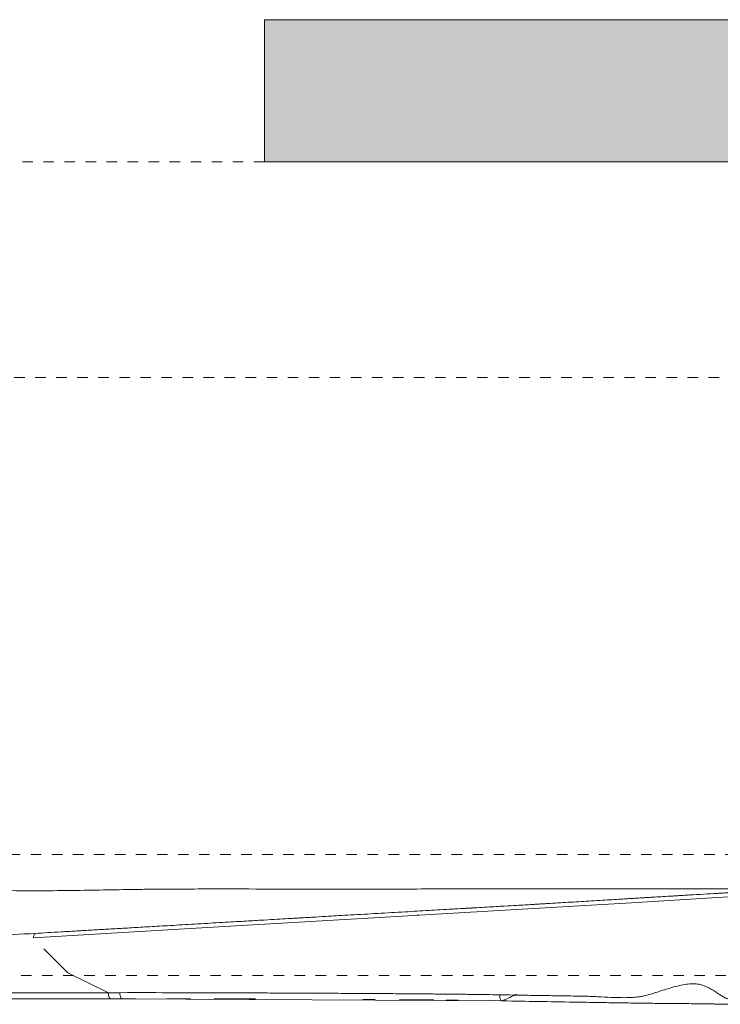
# Model space of a CAD drawing. Header units: millimetres. Extents: x 5811 to 10714, y -316 to 7072.
# Tile 3 of 14: x 6325 to 6525, y 1760 to 2041. Entities that reach past the tile are written whole.
import ezdxf

# ---------------------------------------------------------------- set-up
doc = ezdxf.new("R2010")
doc.units = ezdxf.units.MM
doc.linetypes.add('Dash', pattern=[6, 3, -3])
doc.layers.add('Aparatos eléctricos', color=7, linetype='Continuous', lineweight=9)
doc.layers.add('Techos', color=7, linetype='Continuous', lineweight=9)
doc.layers.add('Lighthing Fixture Dim Grey Dash', color=7, linetype='Dash', lineweight=9, true_color=0xd2d2d2)

# ---------------------------------------------------------------- blocks, each defined once
blk = doc.blocks.new('34278-11L - 34278-11L KLIM S Black_walnut fan DC E27-660931-Alzado_PDF')
at = {"color": 254, "lineweight": 9, "true_color": 0xcccccc}
for p, q in [((6180.88, 1761.33), (6351.24, 1761.33)), ((6351.24, 1761.33), (6354.53, 1761.33)), ((6354.53, 1761.33), (6462.77, 1760.71)), ((6358.12, 1761.38), (6354.7, 1761.37)), ((6373.87, 1761.36), (6367.25, 1761.37)), ((6392.42, 1761.31), (6380.67, 1761.35)), ((6426.54, 1761.14), (6423.03, 1761.16)), ((6443.3, 1761), (6433.48, 1761.09)), ((6450.23, 1760.93), (6446.74, 1760.97)), ((6462.96, 1760.75), (6459.44, 1760.81))]:
    blk.add_line(p, q, dxfattribs=at)
at = {"color": 254, "lineweight": 9, "true_color": 0xcccccc, "flags": 128}
for points in [[(6398.67, 1792.63), (6494.71, 1792.69), (6540.02, 1792.72), (6542.21, 1792.73)], [(6528.76, 1790.52), (6522.61, 1790.13), (6499.61, 1788.71), (6475.01, 1787.24), (6450.51, 1785.83), (6426.2, 1784.43), (6401.56, 1783), (6377.08, 1781.55), (6353.02, 1780.15), (6329.11, 1778.76)], [(6332.1, 1775.55), (6338.93, 1768.78), (6350.5, 1763.08)], [(6350.5, 1763.08), (6333, 1763.08), (6318.53, 1763.08), (6295.34, 1763.08), (6272.68, 1763.08), (6255.39, 1763.07), (6234.82, 1763.07), (6209.33, 1763.07), (6196.42, 1763.07), (6180.14, 1763.06)], [(6350.5, 1763.08), (6352.14, 1763.08), (6353.78, 1763.08)]]:
    blk.add_lwpolyline(points, dxfattribs=at)
at = {"color": 254, "lineweight": 9, "true_color": 0xcccccc}
for points, knots in [([(6225.08, 1792.46), (6231.21, 1792.46), (6243.41, 1792.48), (6261.45, 1792.48), (6276.43, 1792.54), (6288.26, 1792.56), (6297, 1792.55), (6305.46, 1792.44), (6316.47, 1792.24), (6330.21, 1792.04), (6345.03, 1792.3), (6355.38, 1792.48), (6361.21, 1792.56), (6365.51, 1792.59), (6369.75, 1792.62), (6375.36, 1792.64), (6385.08, 1792.66), (6393.22, 1792.64), (6398.57, 1792.62)], [-1, -1, -1, -1, -0.9, -0.8, -0.7, -0.65, -0.6, -0.55, -0.5, -0.4, -0.3, -0.25, -0.225, -0.2, -0.175, -0.15, -0.1, 0, 0, 0, 0]), ([(6329.68, 1779.99), (6331.99, 1780.12), (6335.67, 1780.34), (6341, 1780.65), (6345.24, 1780.9), (6349.59, 1781.15), (6354.08, 1781.41), (6358.09, 1781.65), (6361.56, 1781.85), (6364.27, 1782.01), (6367.27, 1782.18), (6371.72, 1782.44), (6377.72, 1782.79), (6383.6, 1783.14), (6387.77, 1783.38), (6390.49, 1783.54), (6392.83, 1783.68), (6395.67, 1783.84), (6398.66, 1784.02), (6401.17, 1784.16), (6402.99, 1784.27), (6404.37, 1784.35), (6405.47, 1784.41), (6406.34, 1784.46), (6406.93, 1784.5), (6408.06, 1784.56), (6410.95, 1784.73), (6416.77, 1785.07), (6424.26, 1785.5), (6430.93, 1785.89), (6435.97, 1786.18), (6439.38, 1786.38), (6442.62, 1786.56), (6447.06, 1786.82), (6452.53, 1787.14), (6458.55, 1787.49), (6463.6, 1787.78), (6467.03, 1787.98), (6469.33, 1788.11), (6470.94, 1788.21), (6472.37, 1788.29), (6473.63, 1788.37), (6475.05, 1788.45), (6476.94, 1788.56), (6479.38, 1788.71), (6482.34, 1788.89), (6485.22, 1789.06), (6488.19, 1789.24), (6491.27, 1789.42), (6494.17, 1789.6), (6496.72, 1789.75), (6498.54, 1789.87), (6499.89, 1789.95), (6500.99, 1790.01), (6502.03, 1790.08), (6502.97, 1790.14), (6504.02, 1790.2), (6505.46, 1790.29), (6507.39, 1790.4), (6509.52, 1790.53), (6511.38, 1790.64), (6512.84, 1790.73), (6514.46, 1790.83), (6516.89, 1790.97), (6520.19, 1791.17), (6523.46, 1791.36), (6525.78, 1791.5), (6527.31, 1791.59), (6528.61, 1791.67), (6530.14, 1791.76), (6531.75, 1791.87), (6533.45, 1791.98), (6534.93, 1792.09), (6536.21, 1792.19), (6537.45, 1792.29), (6539.6, 1792.46), (6541.37, 1792.63), (6542.52, 1792.74)], [0, 0, 0, 0, 0.033333, 0.05, 0.066667, 0.083333, 0.1, 0.116667, 0.125, 0.133333, 0.141667, 0.15, 0.166667, 0.183333, 0.191667, 0.2, 0.208333, 0.216667, 0.233333, 0.25, 0.258333, 0.266667, 0.275, 0.283333, 0.3, 0.316667, 0.333333, 0.35, 0.366667, 0.383333, 0.391667, 0.4, 0.408333, 0.416667, 0.433333, 0.45, 0.466667, 0.483333, 0.5, 0.516667, 0.525, 0.533333, 0.541667, 0.55, 0.566667, 0.583333, 0.6, 0.616667, 0.633333, 0.65, 0.666667, 0.683333, 0.7, 0.716667, 0.725, 0.733333, 0.741667, 0.75, 0.766667, 0.783333, 0.791667, 0.8, 0.808333, 0.816667, 0.833333, 0.85, 0.858333, 0.866667, 0.875, 0.883333, 0.9, 0.916667, 0.933333, 0.941667, 0.95, 0.966667, 1, 1, 1, 1]), ([(6398.57, 1792.62), (6405.66, 1792.62), (6419.83, 1792.63), (6441.08, 1792.64), (6462.32, 1792.66), (6483.55, 1792.67), (6501.25, 1792.69), (6515.41, 1792.7), (6526.03, 1792.71), (6534.28, 1792.72), (6538.99, 1792.72), (6540.16, 1792.72)], [0, 0, 0, 0, 0.1111111, 0.2222222, 0.3333333, 0.4444444, 0.5555556, 0.6111111, 0.6666667, 0.7222222, 0.7405202, 0.7405202, 0.7405202, 0.7405202]), ([(6512.86, 1790.73), (6513.38, 1790.76), (6514.46, 1790.83), (6516.89, 1790.97), (6520.19, 1791.17), (6522.85, 1791.32), (6524.1, 1791.4), (6524.15, 1791.4)], [0.8, 0.8, 0.8, 0.8, 0.80833333, 0.81666667, 0.83333333, 0.85, 0.85061381, 0.85061381, 0.85061381, 0.85061381]), ([(6451.43, 1787.07), (6451.77, 1787.09), (6454.21, 1787.23), (6458.55, 1787.49), (6463.6, 1787.78), (6467.03, 1787.98), (6469.33, 1788.11), (6470.94, 1788.21), (6472.37, 1788.29), (6473.21, 1788.34), (6473.66, 1788.37)], [0.4306639, 0.4306639, 0.4306639, 0.4306639, 0.4333333, 0.45, 0.4666667, 0.4833333, 0.5, 0.5166667, 0.525, 0.5333333, 0.5333333, 0.5333333, 0.5333333]), ([(6491.24, 1789.42), (6492.24, 1789.48), (6494.17, 1789.6), (6496.72, 1789.75), (6498.54, 1789.87), (6499.89, 1789.95), (6500.99, 1790.01), (6502.03, 1790.08), (6502.66, 1790.12), (6502.99, 1790.14)], [0.6333333, 0.6333333, 0.6333333, 0.6333333, 0.65, 0.6666667, 0.6833333, 0.7, 0.7166667, 0.725, 0.7333333, 0.7333333, 0.7333333, 0.7333333]), ([(6329.68, 1779.99), (6331.99, 1780.12), (6335.67, 1780.34), (6341, 1780.65), (6345.24, 1780.9), (6349.59, 1781.15), (6354.08, 1781.41), (6358.09, 1781.65), (6361.56, 1781.85), (6364.27, 1782.01), (6367.27, 1782.18), (6371.72, 1782.44), (6377.72, 1782.79), (6383.6, 1783.14), (6387.77, 1783.38), (6390.49, 1783.54), (6392.83, 1783.68), (6395.67, 1783.84), (6398.66, 1784.02), (6401.17, 1784.16), (6402.99, 1784.27), (6404.37, 1784.35), (6405.47, 1784.41), (6406.34, 1784.46), (6406.93, 1784.5), (6408.06, 1784.56), (6410.95, 1784.73), (6416.77, 1785.07), (6424.26, 1785.5), (6430.93, 1785.89), (6435.97, 1786.18), (6439.38, 1786.38), (6442.62, 1786.56), (6446.14, 1786.77), (6448.52, 1786.9), (6449.79, 1786.98)], [0, 0, 0, 0, 0.0333333, 0.05, 0.0666667, 0.0833333, 0.1, 0.1166667, 0.125, 0.1333333, 0.1416667, 0.15, 0.1666667, 0.1833333, 0.1916667, 0.2, 0.2083333, 0.2166667, 0.2333333, 0.25, 0.2583333, 0.2666667, 0.275, 0.2833333, 0.3, 0.3166667, 0.3333333, 0.35, 0.3666667, 0.3833333, 0.3916667, 0.4, 0.4083333, 0.4166667, 0.4264174, 0.4264174, 0.4264174, 0.4264174]), ([(6181.2, 1771.26), (6188.54, 1771.69), (6198.7, 1772.29), (6210.76, 1773), (6218.96, 1773.49), (6224.75, 1773.83), (6228.96, 1774.07), (6232.02, 1774.25), (6234.89, 1774.42), (6237.52, 1774.58), (6240.09, 1774.73), (6242.76, 1774.88), (6245.48, 1775.04), (6248.15, 1775.2), (6250.92, 1775.36), (6253.89, 1775.54), (6257.06, 1775.72), (6260.34, 1775.92), (6263.81, 1776.12), (6268.77, 1776.41), (6275.53, 1776.81), (6284.51, 1777.34), (6294.86, 1777.94), (6305.99, 1778.6), (6317.46, 1779.27), (6325.55, 1779.75), (6329.68, 1779.99)], [0, 0, 0, 0, 0.111111, 0.166667, 0.222222, 0.277778, 0.305556, 0.333333, 0.361111, 0.388889, 0.416667, 0.444444, 0.472222, 0.5, 0.527778, 0.555556, 0.583333, 0.611111, 0.638889, 0.666667, 0.722222, 0.777778, 0.833333, 0.888889, 0.944444, 1, 1, 1, 1]), ([(6329.68, 1779.99), (6329.61, 1779.97), (6329.5, 1779.9), (6329.37, 1779.74), (6329.32, 1779.64), (6329.29, 1779.58)], [0, 0, 0, 0, 0.25, 0.375, 0.5, 0.5, 0.5, 0.5]), ([(6350.5, 1763.08), (6350.48, 1762.83), (6350.51, 1762.28), (6350.71, 1761.69), (6350.97, 1761.39), (6351.17, 1761.33), (6351.24, 1761.33)], [0, 0, 0, 0, 0.25, 0.5, 0.75, 0.8854526, 0.8854526, 0.8854526, 0.8854526]), ([(6462.06, 1762.47), (6460.67, 1762.49), (6458.7, 1762.52), (6456.29, 1762.56), (6454.57, 1762.58), (6453.05, 1762.6), (6451.72, 1762.62), (6450.39, 1762.63), (6448.88, 1762.65), (6447.19, 1762.67), (6445.45, 1762.68), (6443.57, 1762.7), (6440.82, 1762.73), (6437.07, 1762.76), (6432.76, 1762.79), (6428.47, 1762.82), (6424.88, 1762.84), (6421.19, 1762.87), (6417.7, 1762.89), (6414.35, 1762.9), (6410.97, 1762.92), (6407.75, 1762.94), (6404.74, 1762.95), (6402.18, 1762.96), (6399.93, 1762.97), (6397.72, 1762.98), (6395.24, 1762.99), (6392.45, 1763.01), (6388.59, 1763.02), (6383.43, 1763.04), (6376.86, 1763.06), (6367.4, 1763.08), (6359.45, 1763.09), (6353.78, 1763.08)], [0, 0, 0, 0, 0.05, 0.075, 0.1, 0.125, 0.15, 0.175, 0.2, 0.225, 0.25, 0.275, 0.3, 0.35, 0.4, 0.425, 0.45, 0.475, 0.5, 0.525, 0.55, 0.575, 0.6, 0.625, 0.65, 0.675, 0.7, 0.725, 0.75, 0.8, 0.85, 0.9, 1, 1, 1, 1]), ([(6537.36, 1761.49), (6537.01, 1761.48), (6536.29, 1761.47), (6535.2, 1761.46), (6534.24, 1761.45), (6533.54, 1761.45), (6533.12, 1761.44), (6532.81, 1761.44), (6532.49, 1761.43), (6532.05, 1761.39), (6531.28, 1761.29), (6530.37, 1761.14), (6529.41, 1761.07), (6528.65, 1761.07), (6527.97, 1761.15), (6527.47, 1761.25), (6527.18, 1761.32), (6526.95, 1761.38), (6526.72, 1761.46), (6526.41, 1761.58), (6525.86, 1761.84), (6525.05, 1762.33), (6524.02, 1763.03), (6522.53, 1764.02), (6520.84, 1764.94), (6518.86, 1765.5), (6517.2, 1765.67), (6515.34, 1765.52), (6513.29, 1765.12), (6511.17, 1764.57), (6508.35, 1763.7), (6505.66, 1762.8), (6503.51, 1762.22), (6502.32, 1761.98), (6501.42, 1761.85), (6500.53, 1761.76), (6499.3, 1761.68), (6497.11, 1761.63), (6493.85, 1761.72), (6490.62, 1761.9), (6488.2, 1762.02), (6486.51, 1762.07), (6484.99, 1762.09), (6483.13, 1762.12), (6481.01, 1762.15), (6478.52, 1762.19), (6475.7, 1762.24), (6472.51, 1762.29), (6468.11, 1762.36), (6464.54, 1762.42), (6462.06, 1762.47)], [-1, -1, -1, -1, -0.964286, -0.928571, -0.892857, -0.875, -0.866071, -0.857143, -0.848214, -0.839286, -0.821429, -0.785714, -0.767857, -0.75, -0.732143, -0.723214, -0.71875, -0.714286, -0.709821, -0.705357, -0.696429, -0.678571, -0.660714, -0.642857, -0.607143, -0.589286, -0.571429, -0.553571, -0.535714, -0.517857, -0.5, -0.464286, -0.446429, -0.4375, -0.428571, -0.419643, -0.410714, -0.392857, -0.357143, -0.321429, -0.303571, -0.285714, -0.267857, -0.25, -0.214286, -0.178571, -0.142857, -0.107143, -0.071429, 0, 0, 0, 0]), ([(6354.01, 1761.73), (6354.1, 1761.57), (6354.25, 1761.39), (6354.45, 1761.33), (6354.53, 1761.33)], [0.5, 0.5, 0.5, 0.5, 0.75, 0.8854243, 0.8854243, 0.8854243, 0.8854243]), ([(6537.83, 1759.76), (6536.83, 1759.76), (6534.71, 1759.78), (6531.2, 1759.79), (6527.98, 1759.8), (6525.58, 1759.83), (6524.17, 1759.84), (6523.1, 1759.85), (6522, 1759.87), (6520.48, 1759.89), (6517.7, 1759.93), (6513.49, 1759.98), (6509.14, 1760.02), (6506.13, 1760.04), (6504.43, 1760.06), (6503.17, 1760.08), (6501.92, 1760.1), (6500.25, 1760.12), (6497.33, 1760.16), (6493.13, 1760.23), (6488.1, 1760.31), (6481.39, 1760.41), (6473.01, 1760.56), (6466.31, 1760.69), (6462.96, 1760.75)], [0.0019002, 0.0019002, 0.0019002, 0.0019002, 0.0625, 0.125, 0.1875, 0.21875, 0.234375, 0.25, 0.265625, 0.28125, 0.3125, 0.375, 0.4375, 0.46875, 0.484375, 0.5, 0.515625, 0.53125, 0.5625, 0.625, 0.6875, 0.75, 0.875, 1, 1, 1, 1])]:
    blk.add_open_spline(points, degree=3, knots=knots, dxfattribs=at)
for points in [[(6398.67, 1792.63), (6398.63, 1792.63), (6398.6, 1792.63), (6398.57, 1792.62)], [(6476.47, 1788.54), (6477.43, 1788.59), (6479.38, 1788.71), (6481.35, 1788.83), (6482.33, 1788.88)], [(6507.43, 1790.41), (6508.24, 1790.45), (6509.09, 1790.51), (6510, 1790.56)], [(6438.56, 1785.24), (6438.68, 1785.23), (6438.8, 1785.23), (6438.92, 1785.22)], [(6329.29, 1779.58), (6329.24, 1779.47), (6329.16, 1779.2), (6329.12, 1778.91), (6329.11, 1778.76)], [(6353.78, 1763.08), (6353.76, 1762.82), (6353.79, 1762.27), (6353.93, 1761.89), (6354.01, 1761.73)], [(6351.24, 1761.33), (6351.3, 1761.33), (6351.36, 1761.35), (6351.42, 1761.37)], [(6354.53, 1761.33), (6354.59, 1761.33), (6354.65, 1761.35), (6354.7, 1761.37)], [(6462.96, 1760.75), (6462.83, 1760.69), (6462.55, 1760.7), (6462.25, 1761.07), (6462.05, 1761.65), (6462.03, 1762.21), (6462.06, 1762.47)], [(6466.85, 1762.67), (6465.55, 1762.05), (6464.26, 1761.41), (6462.96, 1760.75)]]:
    blk.add_open_spline(points, degree=3, dxfattribs=at)

msp = doc.modelspace()

# ---------------------------------------------------------------- hatches: boundary and pattern name
at = {"layer": 'Techos', "true_color": 0xe8e8e8}
msp.add_hatch(color=254, dxfattribs=at).paths.add_polyline_path([(6594.3, 2000), (6794.95, 2000), (6794.95, 2040.5), (6394.95, 2040.5), (6394.95, 2000), (6590.85, 2000)])

# ---------------------------------------------------------------- linework, layer by layer
at = {"layer": 'Lighthing Fixture Dim Grey Dash'}
for p, q in [((6394.95, 2000), (5939.21, 2000)), ((6536.61, 1938.49), (5981.61, 1938.49)), ((6541.35, 1802.49), (5989.4, 1802.49)), ((6526.57, 1767.96), (5940.7, 1767.96))]:
    msp.add_line(p, q, dxfattribs=at)
at = {"layer": 'Techos'}
for p, q in [((6394.95, 2040.5), (6794.95, 2040.5)), ((6394.95, 2000), (6394.95, 2040.5)), ((6794.95, 2000), (6394.95, 2000))]:
    msp.add_line(p, q, dxfattribs=at)

# ---------------------------------------------------------------- block references
at = {"layer": 'Aparatos eléctricos'}
msp.add_blockref('34278-11L - 34278-11L KLIM S Black_walnut fan DC E27-660931-Alzado_PDF', (0, 0), dxfattribs=at)

doc.saveas('drawing.dxf')
